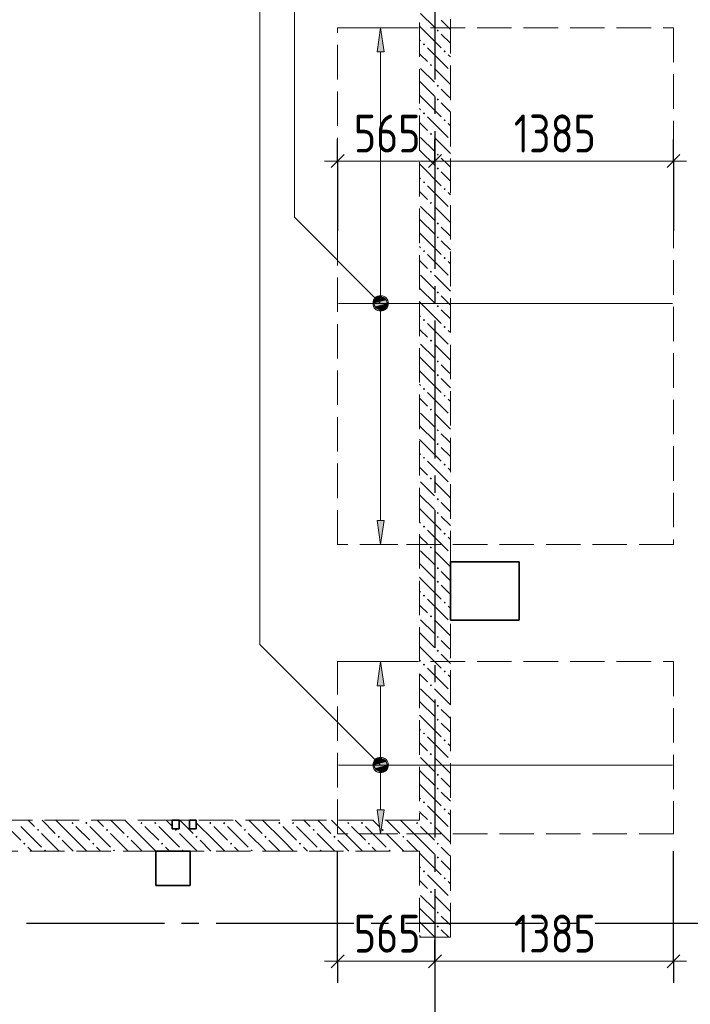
# Model space of a CAD drawing. Header units: millimetres. Extents: x 0 to 64958, y 0 to 42000.
# Tile 30 of 33: x 40270 to 44162, y 28331 to 34047. Entities that reach past the tile are written whole.
import ezdxf

# ---------------------------------------------------------------- set-up
doc = ezdxf.new("R2010")
doc.units = ezdxf.units.MM
doc.linetypes.add('______2', pattern=[270, 200, -70])
doc.linetypes.add('______5', pattern=[1100, 800, -100, 100, -100])
for name, color, linetype, lineweight in [('Standard', 7, 'Continuous', 25), ('ДОП Верх по Х', 7, 'Continuous', 25), ('Оси', 40, '______5', 18), ('Позиционная метка номер позиции', 7, 'Continuous', 13), ('Примечания', 7, 'Continuous', 25)]:
    doc.layers.add(name, color=color, linetype=linetype, lineweight=lineweight)
doc.layers.add('ЖБ Перекрытие верхний уровень', color=7, linetype='Continuous', lineweight=25, true_color=0xe0e0ff)
doc.layers.add('ЖБ Стена верхний уровень', color=7, linetype='Continuous', lineweight=25, true_color=0x006e00)
doc.styles.add('GOST 2.304-81', font='txt')

msp = doc.modelspace()

# ---------------------------------------------------------------- hatches: boundary and pattern name
at = {"layer": 'ДОП Верх по Х', "linetype": 'Continuous', "lineweight": 13, "transparency": 33554687}
for points in [[(42384.9, 33860), (42364.9, 34000), (42344.9, 33860)], [(42327.4, 32400), (42402.4, 32400), (42397.1, 32418.8)], [(42327.4, 32400), (42397.1, 32418.8), (42332.6, 32418.8)], [(42332.6, 32418.8), (42397.1, 32418.8), (42383.6, 32432.3)], [(42332.6, 32418.8), (42383.6, 32432.3), (42346.1, 32432.3)], [(42346.1, 32432.3), (42383.6, 32432.3), (42364.9, 32437.5)], [(42332.6, 32381.3), (42402.4, 32400), (42327.4, 32400)], [(42332.6, 32381.3), (42397.1, 32381.3), (42402.4, 32400)], [(42346.1, 32367.8), (42397.1, 32381.3), (42332.6, 32381.3)], [(42346.1, 32367.8), (42383.6, 32367.8), (42397.1, 32381.3)], [(42383.6, 32367.8), (42346.1, 32367.8), (42364.9, 32362.5)], [(42384.9, 30180), (42364.9, 30320), (42344.9, 30180)], [(42327.4, 29720), (42402.4, 29720), (42397.1, 29738.7)], [(42327.4, 29720), (42397.1, 29738.7), (42332.6, 29738.7)], [(42332.6, 29738.7), (42397.1, 29738.7), (42383.6, 29752.2)], [(42332.6, 29738.7), (42383.6, 29752.2), (42346.1, 29752.2)], [(42346.1, 29752.2), (42383.6, 29752.2), (42364.9, 29757.5)], [(42332.6, 29701.2), (42402.4, 29720), (42327.4, 29720)], [(42332.6, 29701.2), (42397.1, 29701.2), (42402.4, 29720)], [(42346.1, 29687.7), (42397.1, 29701.2), (42332.6, 29701.2)], [(42346.1, 29687.7), (42383.6, 29687.7), (42397.1, 29701.2)], [(42383.6, 29687.7), (42346.1, 29687.7), (42364.9, 29682.5)]]:
    msp.add_hatch(color=7, dxfattribs=at).paths.add_polyline_path(points)
for points in [[(42384.9, 31140), (42364.9, 31000), (42344.9, 31140)], [(42384.9, 29460), (42364.9, 29320), (42344.9, 29460)]]:
    msp.add_hatch(color=7, dxfattribs=at).paths.add_polyline_path(points, flags=16)
at = {"layer": 'ЖБ Стена верхний уровень', "linetype": 'Continuous', "lineweight": 18, "transparency": 33554687}
for points in [[(42690.5, 33983.1), (42696.9, 33989.6), (42703.4, 33983.1), (42696.9, 33976.6)], [(42610.4, 33903.1), (42616.9, 33909.6), (42623.4, 33903.1), (42616.9, 33896.6)], [(42730.5, 33863.1), (42737, 33869.6), (42743.5, 33863.1), (42737, 33856.6)], [(42650.5, 33783.1), (42657, 33789.6), (42663.5, 33783.1), (42657, 33776.6)], [(42690.5, 33663.1), (42696.9, 33669.6), (42703.4, 33663.1), (42696.9, 33656.6)], [(42690.5, 33583.1), (42696.9, 33589.6), (42703.4, 33583.1), (42696.9, 33576.6)], [(42610.4, 33503.1), (42616.9, 33509.6), (42623.4, 33503.1), (42616.9, 33496.6)], [(42730.5, 33463.1), (42737, 33469.6), (42743.5, 33463.1), (42737, 33456.6)], [(42650.5, 33383.1), (42657, 33389.6), (42663.5, 33383.1), (42657, 33376.6)], [(42690.5, 33263.1), (42696.9, 33269.6), (42703.4, 33263.1), (42696.9, 33256.6)], [(42690.5, 33183.1), (42696.9, 33189.6), (42703.4, 33183.1), (42696.9, 33176.6)], [(42610.4, 33103.1), (42616.9, 33109.6), (42623.4, 33103.1), (42616.9, 33096.6)], [(42730.5, 33063.1), (42737, 33069.6), (42743.5, 33063.1), (42737, 33056.6)], [(42650.5, 32983.1), (42657, 32989.6), (42663.5, 32983.1), (42657, 32976.6)], [(42690.5, 32863.1), (42696.9, 32869.6), (42703.4, 32863.1), (42696.9, 32856.6)], [(42690.5, 32783.1), (42696.9, 32789.6), (42703.4, 32783.1), (42696.9, 32776.6)], [(42610.4, 32703.1), (42616.9, 32709.6), (42623.4, 32703.1), (42616.9, 32696.6)], [(42730.5, 32663.1), (42737, 32669.6), (42743.5, 32663.1), (42737, 32656.6)], [(42650.5, 32583.1), (42657, 32589.6), (42663.5, 32583.1), (42657, 32576.6)], [(42690.5, 32463.1), (42696.9, 32469.6), (42703.4, 32463.1), (42696.9, 32456.6)], [(42690.5, 32383.1), (42696.9, 32389.6), (42703.4, 32383.1), (42696.9, 32376.6)], [(42610.4, 32303.1), (42616.9, 32309.6), (42623.4, 32303.1), (42616.9, 32296.6)], [(42730.5, 32263.1), (42737, 32269.6), (42743.5, 32263.1), (42737, 32256.6)], [(42650.5, 32183.1), (42657, 32189.6), (42663.5, 32183.1), (42657, 32176.6)], [(42690.5, 32063.1), (42696.9, 32069.6), (42703.4, 32063.1), (42696.9, 32056.6)], [(42690.5, 31983.1), (42696.9, 31989.6), (42703.4, 31983.1), (42696.9, 31976.6)], [(42610.4, 31903.1), (42616.9, 31909.6), (42623.4, 31903.1), (42616.9, 31896.6)], [(42730.5, 31863.1), (42737, 31869.6), (42743.5, 31863.1), (42737, 31856.6)], [(42650.5, 31783.1), (42657, 31789.6), (42663.5, 31783.1), (42657, 31776.6)], [(42690.5, 31663.1), (42696.9, 31669.6), (42703.4, 31663.1), (42696.9, 31656.6)], [(42690.5, 31583.1), (42696.9, 31589.6), (42703.4, 31583.1), (42696.9, 31576.6)], [(42610.4, 31503.1), (42616.9, 31509.6), (42623.4, 31503.1), (42616.9, 31496.6)], [(42730.5, 31463.1), (42737, 31469.6), (42743.5, 31463.1), (42737, 31456.6)], [(42650.5, 31383.1), (42657, 31389.6), (42663.5, 31383.1), (42657, 31376.6)], [(42690.5, 31263.1), (42696.9, 31269.6), (42703.4, 31263.1), (42696.9, 31256.6)], [(42690.5, 31183.1), (42696.9, 31189.6), (42703.4, 31183.1), (42696.9, 31176.6)], [(42610.4, 31103.1), (42616.9, 31109.6), (42623.4, 31103.1), (42616.9, 31096.6)], [(42730.5, 31063.1), (42737, 31069.6), (42743.5, 31063.1), (42737, 31056.6)], [(42650.5, 30983.1), (42657, 30989.6), (42663.5, 30983.1), (42657, 30976.6)], [(42690.5, 30863.1), (42696.9, 30869.6), (42703.4, 30863.1), (42696.9, 30856.6)], [(42690.5, 30783.1), (42696.9, 30789.6), (42703.4, 30783.1), (42696.9, 30776.6)], [(42610.4, 30703.1), (42616.9, 30709.6), (42623.4, 30703.1), (42616.9, 30696.6)], [(42730.5, 30663.1), (42737, 30669.6), (42743.5, 30663.1), (42737, 30656.6)], [(42650.5, 30583.1), (42657, 30589.6), (42663.5, 30583.1), (42657, 30576.6)], [(42690.5, 30463.1), (42696.9, 30469.6), (42703.4, 30463.1), (42696.9, 30456.6)], [(42690.5, 30383.1), (42696.9, 30389.6), (42703.4, 30383.1), (42696.9, 30376.6)], [(42610.4, 30303.1), (42616.9, 30309.6), (42623.4, 30303.1), (42616.9, 30296.6)], [(42730.5, 30263.1), (42737, 30269.6), (42743.5, 30263.1), (42737, 30256.6)], [(42650.5, 30183.1), (42657, 30189.6), (42663.5, 30183.1), (42657, 30176.6)], [(42690.5, 30063.1), (42696.9, 30069.6), (42703.4, 30063.1), (42696.9, 30056.6)], [(42690.5, 29983.1), (42696.9, 29989.6), (42703.4, 29983.1), (42696.9, 29976.6)], [(42610.4, 29903.1), (42616.9, 29909.6), (42623.4, 29903.1), (42616.9, 29896.6)], [(42730.5, 29863.1), (42737, 29869.6), (42743.5, 29863.1), (42737, 29856.6)], [(42650.5, 29783.1), (42657, 29789.6), (42663.5, 29783.1), (42657, 29776.6)], [(42690.5, 29663.1), (42696.9, 29669.6), (42703.4, 29663.1), (42696.9, 29656.6)], [(42690.5, 29583.1), (42696.9, 29589.6), (42703.4, 29583.1), (42696.9, 29576.6)], [(42610.4, 29503.1), (42616.9, 29509.6), (42623.4, 29503.1), (42616.9, 29496.6)], [(42730.5, 29463.1), (42737, 29469.6), (42743.5, 29463.1), (42737, 29456.6)], [(40570.5, 29383.1), (40577, 29389.6), (40583.4, 29383.1), (40577, 29376.6)], [(40650.5, 29383.1), (40657, 29389.6), (40663.5, 29383.1), (40657, 29376.6)], [(40970.5, 29383.1), (40977, 29389.6), (40983.4, 29383.1), (40977, 29376.6)], [(41050.5, 29383.1), (41057, 29389.6), (41063.5, 29383.1), (41057, 29376.6)], [(41370.5, 29383.1), (41377, 29389.6), (41383.4, 29383.1), (41377, 29376.6)], [(41450.5, 29383.1), (41457, 29389.6), (41463.5, 29383.1), (41457, 29376.6)], [(41770.5, 29383.1), (41777, 29389.6), (41783.4, 29383.1), (41777, 29376.6)], [(41850.5, 29383.1), (41857, 29389.6), (41863.5, 29383.1), (41857, 29376.6)], [(42170.5, 29383.1), (42177, 29389.6), (42183.4, 29383.1), (42177, 29376.6)], [(42250.5, 29383.1), (42257, 29389.6), (42263.5, 29383.1), (42257, 29376.6)], [(42570.5, 29383.1), (42577, 29389.6), (42583.4, 29383.1), (42577, 29376.6)], [(42650.5, 29383.1), (42657, 29389.6), (42663.5, 29383.1), (42657, 29376.6)], [(40370.5, 29343.1), (40377, 29349.6), (40383.4, 29343.1), (40377, 29336.6)], [(40770.5, 29343.1), (40777, 29349.6), (40783.4, 29343.1), (40777, 29336.6)], [(41170.5, 29343.1), (41177, 29349.6), (41183.4, 29343.1), (41177, 29336.6)], [(41570.5, 29343.1), (41577, 29349.6), (41583.4, 29343.1), (41577, 29336.6)], [(41970.5, 29343.1), (41977, 29349.6), (41983.4, 29343.1), (41977, 29336.6)], [(42370.5, 29343.1), (42377, 29349.6), (42383.4, 29343.1), (42377, 29336.6)], [(40290.5, 29263.1), (40296.9, 29269.6), (40303.4, 29263.1), (40296.9, 29256.6)], [(40490.5, 29303.1), (40496.9, 29309.6), (40503.4, 29303.1), (40496.9, 29296.6)], [(40690.5, 29263.1), (40696.9, 29269.6), (40703.4, 29263.1), (40696.9, 29256.6)], [(40890.5, 29303.1), (40896.9, 29309.6), (40903.4, 29303.1), (40896.9, 29296.6)], [(41090.5, 29263.1), (41096.9, 29269.6), (41103.4, 29263.1), (41096.9, 29256.6)], [(41290.5, 29303.1), (41296.9, 29309.6), (41303.4, 29303.1), (41296.9, 29296.6)], [(41490.5, 29263.1), (41496.9, 29269.6), (41503.4, 29263.1), (41496.9, 29256.6)], [(41690.5, 29303.1), (41696.9, 29309.6), (41703.4, 29303.1), (41696.9, 29296.6)], [(41890.5, 29263.1), (41896.9, 29269.6), (41903.4, 29263.1), (41896.9, 29256.6)], [(42090.5, 29303.1), (42096.9, 29309.6), (42103.4, 29303.1), (42096.9, 29296.6)], [(42290.5, 29263.1), (42296.9, 29269.6), (42303.4, 29263.1), (42296.9, 29256.6)], [(42490.5, 29303.1), (42496.9, 29309.6), (42503.4, 29303.1), (42496.9, 29296.6)], [(42690.5, 29263.1), (42696.9, 29269.6), (42703.4, 29263.1), (42696.9, 29256.6)], [(40410.4, 29223.1), (40416.9, 29229.6), (40423.4, 29223.1), (40420.3, 29220), (40413.6, 29220)], [(40810.4, 29223.1), (40816.9, 29229.6), (40823.4, 29223.1), (40820.3, 29220), (40813.6, 29220)], [(41210.4, 29223.1), (41216.9, 29229.6), (41223.4, 29223.1), (41220.3, 29220), (41213.6, 29220)], [(41610.4, 29223.1), (41616.9, 29229.6), (41623.4, 29223.1), (41620.3, 29220), (41613.6, 29220)], [(42010.4, 29223.1), (42016.9, 29229.6), (42023.4, 29223.1), (42020.3, 29220), (42013.6, 29220)], [(42410.4, 29223.1), (42416.9, 29229.6), (42423.4, 29223.1), (42420.3, 29220), (42413.6, 29220)], [(42690.5, 29183.1), (42696.9, 29189.6), (42703.4, 29183.1), (42696.9, 29176.6)], [(42610.4, 29103.1), (42616.9, 29109.6), (42623.4, 29103.1), (42616.9, 29096.6)], [(42730.5, 29063.1), (42737, 29069.6), (42743.5, 29063.1), (42737, 29056.6)], [(42650.5, 28983.1), (42657, 28989.6), (42663.5, 28983.1), (42657, 28976.6)], [(42690.5, 28863.1), (42696.9, 28869.6), (42703.4, 28863.1), (42696.9, 28856.6)], [(42690.5, 28783.1), (42696.9, 28789.6), (42703.4, 28783.1), (42696.9, 28776.6)]]:
    msp.add_hatch(color=7, dxfattribs=at).paths.add_polyline_path(points, flags=16)
at = {"layer": 'Позиционная метка номер позиции', "linetype": 'Continuous', "lineweight": 13, "transparency": 33554687}
for points in [[(42333, 32368.2), (42376.3, 32443.3), (42321.6, 32388.5)], [(42321.6, 32388.5), (42376.3, 32443.3), (42353.4, 32443.3)], [(42321.6, 32388.5), (42353.4, 32443.3), (42321.6, 32411.5)], [(42321.6, 32411.5), (42353.4, 32443.3), (42333, 32431.8)], [(42333, 32368.2), (42396.7, 32431.8), (42376.3, 32443.3)], [(42353.4, 32356.7), (42396.7, 32431.8), (42333, 32368.2)], [(42353.4, 32356.7), (42408.1, 32411.5), (42396.7, 32431.8)], [(42376.3, 32356.7), (42408.1, 32411.5), (42353.4, 32356.7)], [(42376.3, 32356.7), (42408.1, 32388.5), (42408.1, 32411.5)], [(42408.1, 32388.5), (42376.3, 32356.7), (42396.7, 32368.2)], [(42333, 29688.2), (42376.3, 29763.3), (42321.6, 29708.5)], [(42321.6, 29708.5), (42376.3, 29763.3), (42353.4, 29763.3)], [(42321.6, 29708.5), (42353.4, 29763.3), (42321.6, 29731.5)], [(42321.6, 29731.5), (42353.4, 29763.3), (42333, 29751.8)], [(42333, 29688.2), (42396.7, 29751.8), (42376.3, 29763.3)], [(42353.4, 29676.7), (42396.7, 29751.8), (42333, 29688.2)], [(42353.4, 29676.7), (42408.1, 29731.5), (42396.7, 29751.8)], [(42376.3, 29676.7), (42408.1, 29731.5), (42353.4, 29676.7)], [(42376.3, 29676.7), (42408.1, 29708.5), (42408.1, 29731.5)], [(42408.1, 29708.5), (42376.3, 29676.7), (42396.7, 29688.2)]]:
    msp.add_hatch(color=7, dxfattribs=at).paths.add_polyline_path(points)

# ---------------------------------------------------------------- linework, layer by layer
at = {"layer": 'Standard', "color": 251, "linetype": 'Continuous', "lineweight": -3, "true_color": 0x656565, "transparency": 33554687}
for p, q in [((42115, 33225.8), (42115, 33350.8)), ((42680, 33225.8), (42680, 33350.8)), ((44065, 33225.8), (44065, 33350.8)), ((42115, 33225.8), (42115, 33100.8)), ((42115, 33225.8), (42115, 32820)), ((42680, 33225.8), (42680, 33100.8)), ((42680, 33225.8), (42680, 33225.8)), ((44065, 33225.8), (44065, 33100.8)), ((44065, 33225.8), (44065, 32820)), ((42115, 28581.1), (42115, 29220)), ((44065, 28581.1), (44065, 29220)), ((42115, 28581.1), (42115, 28706.1)), ((42680, 28581.1), (42680, 28706.1)), ((44065, 28581.1), (44065, 28706.1)), ((42115, 28581.1), (42115, 28456.1)), ((42680, 28581.1), (42680, 28456.1)), ((44065, 28581.1), (44065, 28456.1))]:
    msp.add_line(p, q, dxfattribs=at)
at = {"layer": 'Standard', "color": 7, "linetype": 'Continuous', "lineweight": 13, "transparency": 33554687}
for p, q in [((42115, 33225.8), (42040, 33225.8)), ((42680, 33225.8), (42115, 33225.8)), ((44065, 33225.8), (42680, 33225.8)), ((44065, 33225.8), (44140, 33225.8)), ((42115, 28581.1), (42040, 28581.1)), ((42680, 28581.1), (42115, 28581.1)), ((44065, 28581.1), (42680, 28581.1)), ((44065, 28581.1), (44140, 28581.1))]:
    msp.add_line(p, q, dxfattribs=at)
at = {"layer": 'Standard', "color": 7, "linetype": 'Continuous', "lineweight": 25, "transparency": 33554687}
for p, q in [((42152.5, 33263.3), (42077.5, 33188.3)), ((42717.5, 33263.3), (42642.5, 33188.3)), ((44102.5, 33263.3), (44027.5, 33188.3)), ((42152.5, 28618.6), (42077.5, 28543.6)), ((42717.5, 28618.6), (42642.5, 28543.6)), ((44102.5, 28618.6), (44027.5, 28543.6))]:
    msp.add_line(p, q, dxfattribs=at)
at = {"layer": 'Standard', "color": 251, "linetype": 'Continuous', "lineweight": -3, "true_color": 0x656565, "transparency": 33554687}
msp.add_lwpolyline([(42680, 28581.1), (42680, 28598.1), (42680, 28598.1), (42680, 28700)], dxfattribs=at)
at = {"layer": 'ДОП Верх по Х', "color": 251, "linetype": 'Continuous', "lineweight": 13, "true_color": 0x494949, "transparency": 33554687}
for p, q in [((42364.9, 34000), (42264.9, 34000)), ((42364.9, 34000), (42344.9, 33860)), ((42384.9, 33860), (42364.9, 34000)), ((42364.9, 34000), (42464.9, 34000)), ((42364.9, 34000), (42364.9, 34000)), ((42344.9, 33860), (42384.9, 33860)), ((42364.9, 32430), (42364.9, 33860)), ((42327.4, 32400), (42327.4, 32400)), ((42364.9, 31140), (42364.9, 32370)), ((42402.4, 32400), (42402.4, 32400)), ((42364.9, 31000), (42344.9, 31140)), ((42344.9, 31140), (42384.9, 31140)), ((42384.9, 31140), (42364.9, 31000)), ((42364.9, 31000), (42264.9, 31000)), ((42364.9, 31000), (42464.9, 31000)), ((42364.9, 31000), (42364.9, 31000)), ((42364.9, 30320), (42264.9, 30320)), ((42364.9, 30320), (42344.9, 30180)), ((42384.9, 30180), (42364.9, 30320)), ((42364.9, 30320), (42464.9, 30320)), ((42364.9, 30320), (42364.9, 30320)), ((42344.9, 30180), (42384.9, 30180)), ((42364.9, 29750), (42364.9, 30180)), ((42327.4, 29720), (42327.4, 29720)), ((42364.9, 29460), (42364.9, 29690)), ((42402.4, 29720), (42402.4, 29720)), ((42364.9, 29320), (42344.9, 29460)), ((42344.9, 29460), (42384.9, 29460)), ((42384.9, 29460), (42364.9, 29320)), ((42364.9, 29320), (42264.9, 29320)), ((42364.9, 29320), (42464.9, 29320)), ((42364.9, 29320), (42364.9, 29320))]:
    msp.add_line(p, q, dxfattribs=at)
at = {"layer": 'ДОП Верх по Х', "color": 7, "linetype": 'Continuous', "lineweight": 18, "transparency": 33554687}
for p, q in [((42121, 32400), (44059, 32400)), ((42121, 29720), (44059, 29720))]:
    msp.add_line(p, q, dxfattribs=at)
at = {"layer": 'ДОП Верх по Х', "color": 251, "linetype": 'Continuous', "lineweight": 13, "true_color": 0x494949, "transparency": 33554687}
for centre in [(42364.9, 32400), (42364.9, 29720)]:
    msp.add_circle(centre, 37.5, dxfattribs=at)
at = {"layer": 'ЖБ Перекрытие верхний уровень', "color": 7, "linetype": 'Continuous', "lineweight": 35, "transparency": 33554687}
for p, q in [((43170, 30900), (42770, 30900)), ((42770, 30900), (42770, 30560)), ((43170, 30560), (43170, 30900)), ((42770, 30560), (43170, 30560)), ((41195, 29400), (41155, 29400)), ((41155, 29400), (41155, 29350)), ((41195, 29350), (41195, 29400)), ((41295, 29400), (41255, 29400)), ((41255, 29400), (41255, 29350)), ((41295, 29350), (41295, 29400)), ((41155, 29350), (41195, 29350)), ((41255, 29350), (41295, 29350)), ((41260, 29220), (41060, 29220)), ((41060, 29220), (41060, 29020)), ((41260, 29020), (41260, 29220)), ((41060, 29020), (41260, 29020))]:
    msp.add_line(p, q, dxfattribs=at)
at = {"layer": 'ЖБ Стена верхний уровень', "color": 251, "linetype": '______2', "lineweight": 13, "true_color": 0x656565, "transparency": 33554687}
for p, q in [((42590, 34300), (42590, 29400)), ((42770, 28720), (42770, 34300)), ((41155, 29400), (40060, 29400)), ((41155, 29400), (41155, 29350)), ((41195, 29350), (41195, 29400)), ((41255, 29400), (41195, 29400)), ((41255, 29400), (41255, 29350)), ((41295, 29350), (41295, 29400)), ((42590, 29400), (41295, 29400)), ((41155, 29350), (41195, 29350)), ((41255, 29350), (41295, 29350)), ((40060, 29220), (42590, 29220)), ((42590, 29220), (42590, 28720)), ((42590, 28720), (42770, 28720))]:
    msp.add_line(p, q, dxfattribs=at)
at = {"layer": 'ЖБ Стена верхний уровень', "color": 9, "linetype": 'Continuous', "lineweight": 18, "true_color": 0xc7c7c7, "transparency": 33554687}
for p, q in [((42596.9, 34083.1), (42677, 34003.1)), ((42590, 34010.1), (42596.9, 34003.1)), ((42757, 34003.1), (42716.9, 34043.1)), ((42596.9, 34003.1), (42716.9, 33883.1)), ((42716.9, 33963.1), (42770, 33910.1)), ((42770, 33990.1), (42757, 34003.1)), ((42590, 33930.1), (42596.9, 33923.1)), ((42596.9, 33843.1), (42590, 33850.1)), ((42637, 33803.1), (42596.9, 33843.1)), ((42637, 33883.1), (42757, 33763.1)), ((42757, 33843.1), (42770, 33830.1)), ((42596.9, 33763.1), (42677, 33683.1)), ((42677, 33763.1), (42770, 33670.1)), ((42596.9, 33683.1), (42590, 33690.1)), ((42596.9, 33683.1), (42677, 33603.1)), ((42590, 33610.1), (42596.9, 33603.1)), ((42757, 33603.1), (42716.9, 33643.1)), ((42596.9, 33603.1), (42716.9, 33483.1)), ((42716.9, 33563.1), (42770, 33510.1)), ((42770, 33590.1), (42757, 33603.1)), ((42590, 33530.1), (42596.9, 33523.1)), ((42596.9, 33443.1), (42590, 33450.1)), ((42637, 33403.1), (42596.9, 33443.1)), ((42637, 33483.1), (42757, 33363.1)), ((42757, 33443.1), (42770, 33430.1)), ((42596.9, 33363.1), (42677, 33283.1)), ((42677, 33363.1), (42770, 33270.1)), ((42596.9, 33283.1), (42590, 33290.1)), ((42596.9, 33283.1), (42677, 33203.1)), ((42590, 33210.1), (42596.9, 33203.1)), ((42757, 33203.1), (42716.9, 33243.1)), ((42596.9, 33203.1), (42716.9, 33083.1)), ((42716.9, 33163.1), (42770, 33110.1)), ((42770, 33190.1), (42757, 33203.1)), ((42590, 33130.1), (42596.9, 33123.1)), ((42596.9, 33043.1), (42590, 33050.1)), ((42637, 33003.1), (42596.9, 33043.1)), ((42637, 33083.1), (42757, 32963.1)), ((42757, 33043.1), (42770, 33030.1)), ((42596.9, 32963.1), (42677, 32883.1)), ((42677, 32963.1), (42770, 32870.1)), ((42596.9, 32883.1), (42590, 32890.1)), ((42596.9, 32883.1), (42677, 32803.1)), ((42590, 32810.1), (42596.9, 32803.1)), ((42757, 32803.1), (42716.9, 32843.1)), ((42596.9, 32803.1), (42716.9, 32683.1)), ((42716.9, 32763.1), (42770, 32710.1)), ((42770, 32790.1), (42757, 32803.1)), ((42590, 32730.1), (42596.9, 32723.1)), ((42596.9, 32643.1), (42590, 32650.1)), ((42637, 32603.1), (42596.9, 32643.1)), ((42637, 32683.1), (42757, 32563.1)), ((42757, 32643.1), (42770, 32630.1)), ((42596.9, 32563.1), (42677, 32483.1)), ((42677, 32563.1), (42770, 32470.1)), ((42596.9, 32483.1), (42590, 32490.1)), ((42596.9, 32483.1), (42677, 32403.1)), ((42590, 32410.1), (42596.9, 32403.1)), ((42757, 32403.1), (42716.9, 32443.1)), ((42596.9, 32403.1), (42716.9, 32283.1)), ((42716.9, 32363.1), (42770, 32310.1)), ((42770, 32390.1), (42757, 32403.1)), ((42590, 32330.1), (42596.9, 32323.1)), ((42596.9, 32243.1), (42590, 32250.1)), ((42637, 32203.1), (42596.9, 32243.1)), ((42637, 32283.1), (42757, 32163.1)), ((42757, 32243.1), (42770, 32230.1)), ((42596.9, 32163.1), (42677, 32083.1)), ((42677, 32163.1), (42770, 32070.1)), ((42596.9, 32083.1), (42590, 32090.1)), ((42596.9, 32083.1), (42677, 32003.1)), ((42590, 32010.1), (42596.9, 32003.1)), ((42757, 32003.1), (42716.9, 32043.1)), ((42596.9, 32003.1), (42716.9, 31883.1)), ((42716.9, 31963.1), (42770, 31910.1)), ((42770, 31990.1), (42757, 32003.1)), ((42590, 31930.1), (42596.9, 31923.1)), ((42596.9, 31843.1), (42590, 31850.1)), ((42637, 31803.1), (42596.9, 31843.1)), ((42637, 31883.1), (42757, 31763.1)), ((42757, 31843.1), (42770, 31830.1)), ((42596.9, 31763.1), (42677, 31683.1)), ((42677, 31763.1), (42770, 31670.1)), ((42596.9, 31683.1), (42590, 31690.1)), ((42596.9, 31683.1), (42677, 31603.1)), ((42590, 31610.1), (42596.9, 31603.1)), ((42757, 31603.1), (42716.9, 31643.1)), ((42596.9, 31603.1), (42716.9, 31483.1)), ((42716.9, 31563.1), (42770, 31510.1)), ((42770, 31590.1), (42757, 31603.1)), ((42590, 31530.1), (42596.9, 31523.1)), ((42596.9, 31443.1), (42590, 31450.1)), ((42637, 31403.1), (42596.9, 31443.1)), ((42637, 31483.1), (42757, 31363.1)), ((42757, 31443.1), (42770, 31430.1)), ((42596.9, 31363.1), (42677, 31283.1)), ((42677, 31363.1), (42770, 31270.1)), ((42596.9, 31283.1), (42590, 31290.1)), ((42596.9, 31283.1), (42677, 31203.1)), ((42590, 31210.1), (42596.9, 31203.1)), ((42757, 31203.1), (42716.9, 31243.1)), ((42596.9, 31203.1), (42716.9, 31083.1)), ((42716.9, 31163.1), (42770, 31110.1)), ((42770, 31190.1), (42757, 31203.1)), ((42590, 31130.1), (42596.9, 31123.1)), ((42596.9, 31043.1), (42590, 31050.1)), ((42637, 31003.1), (42596.9, 31043.1)), ((42637, 31083.1), (42757, 30963.1)), ((42757, 31043.1), (42770, 31030.1)), ((42596.9, 30963.1), (42677, 30883.1)), ((42677, 30963.1), (42770, 30870.1)), ((42596.9, 30883.1), (42590, 30890.1)), ((42596.9, 30883.1), (42677, 30803.1)), ((42590, 30810.1), (42596.9, 30803.1)), ((42757, 30803.1), (42716.9, 30843.1)), ((42596.9, 30803.1), (42716.9, 30683.1)), ((42716.9, 30763.1), (42770, 30710.1)), ((42770, 30790.1), (42757, 30803.1)), ((42590, 30730.1), (42596.9, 30723.1)), ((42596.9, 30643.1), (42590, 30650.1)), ((42637, 30603.1), (42596.9, 30643.1)), ((42637, 30683.1), (42757, 30563.1)), ((42757, 30643.1), (42770, 30630.1)), ((42596.9, 30563.1), (42677, 30483.1)), ((42677, 30563.1), (42770, 30470.1)), ((42596.9, 30483.1), (42590, 30490.1)), ((42596.9, 30483.1), (42677, 30403.1)), ((42590, 30410.1), (42596.9, 30403.1)), ((42757, 30403.1), (42716.9, 30443.1)), ((42596.9, 30403.1), (42716.9, 30283.1)), ((42716.9, 30363.1), (42770, 30310.1)), ((42770, 30390.1), (42757, 30403.1)), ((42590, 30330.1), (42596.9, 30323.1)), ((42596.9, 30243.1), (42590, 30250.1)), ((42637, 30203.1), (42596.9, 30243.1)), ((42637, 30283.1), (42757, 30163.1)), ((42757, 30243.1), (42770, 30230.1)), ((42596.9, 30163.1), (42677, 30083.1)), ((42677, 30163.1), (42770, 30070.1)), ((42596.9, 30083.1), (42590, 30090.1)), ((42596.9, 30083.1), (42677, 30003.1)), ((42590, 30010.1), (42596.9, 30003.1)), ((42757, 30003.1), (42716.9, 30043.1)), ((42596.9, 30003.1), (42716.9, 29883.1)), ((42716.9, 29963.1), (42770, 29910.1)), ((42770, 29990.1), (42757, 30003.1)), ((42590, 29930.1), (42596.9, 29923.1)), ((42596.9, 29843.1), (42590, 29850.1)), ((42637, 29803.1), (42596.9, 29843.1)), ((42637, 29883.1), (42757, 29763.1)), ((42757, 29843.1), (42770, 29830.1)), ((42596.9, 29763.1), (42677, 29683.1)), ((42677, 29763.1), (42770, 29670.1)), ((42596.9, 29683.1), (42590, 29690.1)), ((42596.9, 29683.1), (42677, 29603.1)), ((42590, 29610.1), (42596.9, 29603.1)), ((42757, 29603.1), (42716.9, 29643.1)), ((42596.9, 29603.1), (42716.9, 29483.1)), ((42716.9, 29563.1), (42770, 29510.1)), ((42770, 29590.1), (42757, 29603.1)), ((42590, 29530.1), (42596.9, 29523.1)), ((42596.9, 29443.1), (42590, 29450.1)), ((42637, 29403.1), (42596.9, 29443.1)), ((42637, 29483.1), (42757, 29363.1)), ((42757, 29443.1), (42770, 29430.1)), ((40320.1, 29400), (40357, 29363.1)), ((40400.1, 29400), (40477, 29323.1)), ((40596.9, 29283.1), (40480.1, 29400)), ((40720.1, 29400), (40757, 29363.1)), ((40800.1, 29400), (40877, 29323.1)), ((40996.9, 29283.1), (40880.1, 29400)), ((41120.1, 29400), (41155, 29365.1)), ((41200.1, 29400), (41277, 29323.1)), ((41396.9, 29283.1), (41295, 29385.1)), ((41520.1, 29400), (41557, 29363.1)), ((41600.1, 29400), (41677, 29323.1)), ((41796.9, 29283.1), (41680.1, 29400)), ((41920.1, 29400), (41957, 29363.1)), ((42000.1, 29400), (42077, 29323.1)), ((42196.9, 29283.1), (42080.1, 29400)), ((42320.1, 29400), (42357, 29363.1)), ((42400.1, 29400), (42477, 29323.1)), ((42590, 29290.1), (42480.1, 29400)), ((40196.9, 29363.1), (40277, 29283.1)), ((40277, 29363.1), (40396.9, 29243.1)), ((40500.1, 29220), (40396.9, 29323.1)), ((40596.9, 29363.1), (40677, 29283.1)), ((40677, 29363.1), (40796.9, 29243.1)), ((40900.1, 29220), (40796.9, 29323.1)), ((40996.9, 29363.1), (41077, 29283.1)), ((41077, 29363.1), (41196.9, 29243.1)), ((41300.1, 29220), (41196.9, 29323.1)), ((41396.9, 29363.1), (41477, 29283.1)), ((41477, 29363.1), (41596.9, 29243.1)), ((41700.1, 29220), (41596.9, 29323.1)), ((41796.9, 29363.1), (41877, 29283.1)), ((41877, 29363.1), (41996.9, 29243.1)), ((42100.1, 29220), (41996.9, 29323.1)), ((42196.9, 29363.1), (42277, 29283.1)), ((42277, 29363.1), (42396.9, 29243.1)), ((42500.1, 29220), (42396.9, 29323.1)), ((42596.9, 29363.1), (42677, 29283.1)), ((42677, 29363.1), (42770, 29270.1)), ((40516.9, 29283.1), (40580.1, 29220)), ((40596.9, 29283.1), (40660.1, 29220)), ((40916.9, 29283.1), (40980.1, 29220)), ((40996.9, 29283.1), (41060.1, 29220)), ((41316.9, 29283.1), (41380.1, 29220)), ((41396.9, 29283.1), (41460.1, 29220)), ((41716.9, 29283.1), (41780.1, 29220)), ((41796.9, 29283.1), (41860.1, 29220)), ((42116.9, 29283.1), (42180.1, 29220)), ((42196.9, 29283.1), (42260.1, 29220)), ((42516.9, 29283.1), (42580.1, 29220)), ((42596.9, 29283.1), (42590, 29290.1)), ((42596.9, 29283.1), (42677, 29203.1)), ((40340.1, 29220), (40316.9, 29243.1)), ((40740.1, 29220), (40716.9, 29243.1)), ((41140.1, 29220), (41116.9, 29243.1)), ((41540.1, 29220), (41516.9, 29243.1)), ((41940.1, 29220), (41916.9, 29243.1)), ((42340.1, 29220), (42316.9, 29243.1)), ((42590, 29210.1), (42596.9, 29203.1)), ((42757, 29203.1), (42716.9, 29243.1)), ((42596.9, 29203.1), (42716.9, 29083.1)), ((42716.9, 29163.1), (42770, 29110.1)), ((42770, 29190.1), (42757, 29203.1)), ((42590, 29130.1), (42596.9, 29123.1)), ((42596.9, 29043.1), (42590, 29050.1)), ((42637, 29003.1), (42596.9, 29043.1)), ((42637, 29083.1), (42757, 28963.1)), ((42757, 29043.1), (42770, 29030.1)), ((42596.9, 28963.1), (42677, 28883.1)), ((42677, 28963.1), (42770, 28870.1)), ((42596.9, 28883.1), (42590, 28890.1)), ((42596.9, 28883.1), (42677, 28803.1)), ((42590, 28810.1), (42596.9, 28803.1)), ((42757, 28803.1), (42716.9, 28843.1)), ((42596.9, 28803.1), (42680.1, 28720)), ((42716.9, 28763.1), (42760.1, 28720)), ((42770, 28790.1), (42757, 28803.1)), ((42590, 28730.1), (42596.9, 28723.1))]:
    msp.add_line(p, q, dxfattribs=at)
at = {"layer": 'Оси', "color": 8, "linetype": '______5', "lineweight": -3, "transparency": 33554687}
for p, q in [((42680, 38900), (42680, 15270)), ((49910, 28800), (4600, 28800))]:
    msp.add_line(p, q, dxfattribs=at)
at = {"layer": 'Позиционная метка номер позиции', "color": 7, "linetype": 'Continuous', "lineweight": 13, "transparency": 33554687}
for p, q in [((42333, 32431.8), (42333, 32431.8)), ((42396.7, 32431.8), (42396.7, 32431.8)), ((42333, 32368.2), (42333, 32368.2)), ((42396.7, 32368.2), (42396.7, 32368.2)), ((42333, 29751.8), (42333, 29751.8)), ((42396.7, 29751.8), (42396.7, 29751.8)), ((42333, 29688.2), (42333, 29688.2)), ((42396.7, 29688.2), (42396.7, 29688.2))]:
    msp.add_line(p, q, dxfattribs=at)
for points in [[(42364.9, 29720), (41664.9, 30420), (41664.9, 37030), (44164.9, 37030)], [(42364.9, 32400), (41864.9, 32900), (41864.9, 36030), (44364.9, 36030)]]:
    msp.add_lwpolyline(points, dxfattribs=at)
for centre in [(42364.9, 32400), (42364.9, 29720)]:
    msp.add_circle(centre, 45, dxfattribs=at)
at = {"layer": 'Примечания', "color": 7, "linetype": '______2', "lineweight": 18, "transparency": 33554687}
for p, q in [((42115, 31000), (42115, 34000)), ((42115, 34000), (44065, 34000)), ((44065, 34000), (44065, 31000)), ((44065, 31000), (42115, 31000)), ((42115, 29320), (42115, 30320)), ((42115, 30320), (44065, 30320)), ((44065, 30320), (44065, 29320)), ((44065, 29320), (42115, 29320))]:
    msp.add_line(p, q, dxfattribs=at)

# ---------------------------------------------------------------- texts
at = {"layer": 'Standard', "color": 7, "linetype": 'Continuous', "lineweight": 25, "transparency": 33554687, "char_height": 220, "attachment_point": 7, "style": 'GOST 2.304-81'}
for s, insert, width in [('565', (42209.9, 33275.8), 500.814), ('1385', (43138, 33275.9), 594.595), ('565', (42209.9, 28631.1), 500.814), ('1385', (43138, 28631.1), 594.595)]:
    msp.add_mtext(s, dxfattribs=dict(at, insert=insert, width=width))

doc.saveas('drawing.dxf')
